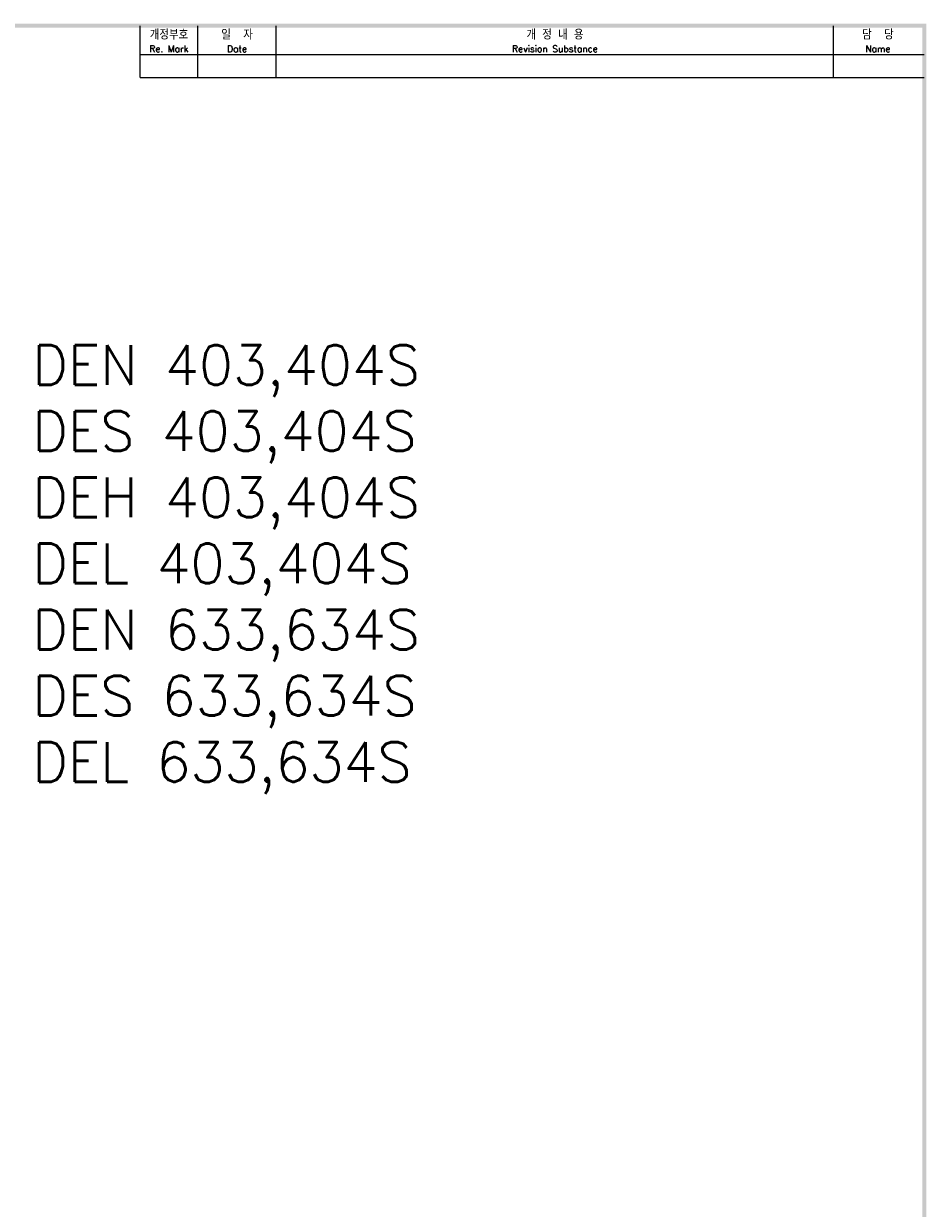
# Model space of a CAD drawing. Extents: x -316 to 2710, y -907 to 1774.
# Tile 18 of 18: x 1259 to 1828, y 1019 to 1765. Entities that reach past the tile are written whole.
import ezdxf

# ---------------------------------------------------------------- set-up
doc = ezdxf.new("R2010")
doc.units = 0
doc.header["$LTSCALE"] = 3
doc.header["$MEASUREMENT"] = 0
for name, color, linetype in [('di', 3, 'CONTINUOUS'), ('DIM', 3, 'CONTINUOUS'), ('dimtaxt', 3, 'CONTINUOUS'), ('dwg', 7, 'CONTINUOUS'), ('text', 3, 'CONTINUOUS')]:
    doc.layers.add(name, color=color, linetype=linetype)
doc.styles.get("Standard").update_dxf_attribs({"font": 'romans.shx', "height": 4, "bigfont": 'ghs.shx'})

msp = doc.modelspace()

# ---------------------------------------------------------------- linework, layer by layer
at = {"layer": 'dimtaxt'}
for p, q in [((1368.96, 1730.923), (1368.96, 1763.423)), ((1418.36, 1730.923), (1418.36, 1763.423)), ((1769.477, 1730.923), (1769.477, 1763.423)), ((1332.56, 1745.223), (1826.56, 1745.223)), ((1332.56, 1730.923), (1826.56, 1730.923))]:
    msp.add_line(p, q, dxfattribs=at)
at = {"layer": 'dwg'}
for points in [[(-293.74, 1764.723), (-291.14, 1762.123), (1827.86, 1764.723), (1825.26, 1762.123)], [(1827.86, 1764.723), (1825.26, 1762.123), (1827.86, 272.323), (1825.26, 274.923)]]:
    msp.add_trace(points, dxfattribs=at)
at = {"layer": 'text'}
msp.add_line((1332.56, 1730.923), (1332.56, 1763.423), dxfattribs=at)

# ---------------------------------------------------------------- texts
at = {"layer": 'di', "attachment_point": 5}
for s, insert, char_height, width in [('개정부호\\P{\\H0.72727x;Re. Mark}', (1350.76, 1753.673), 5.72, 36.4), ('{\\H1.1x;일  자}\\P{\\H0.8x;Date}', (1393.66, 1753.673), 5.2, 49.4), ('{\\H1.1x;개 정 내 용\\P\\H0.72727x;Revision Substance}', (1593.918, 1753.673), 5.2, 351.11616), ('담  당\\P{\\H0.72727x;Name}', (1797.368, 1753.673), 5.72, 55.78384)]:
    msp.add_mtext(s, dxfattribs=dict(at, insert=insert, char_height=char_height, width=width))
at = {"layer": 'DIM', "insert": (1264.655, 1562.259), "char_height": 25, "width": 782.77285, "attachment_point": 1}
msp.add_mtext('{\\Fromans,hgs|c129;DEN 403,404S\\PDES 403,404S\\PDEH 403,404S\\PDEL 403,404S\\PDEN 633,634S\\PDES 633,634S\\PDEL 633,634S}', dxfattribs=at)

doc.saveas('drawing.dxf')
